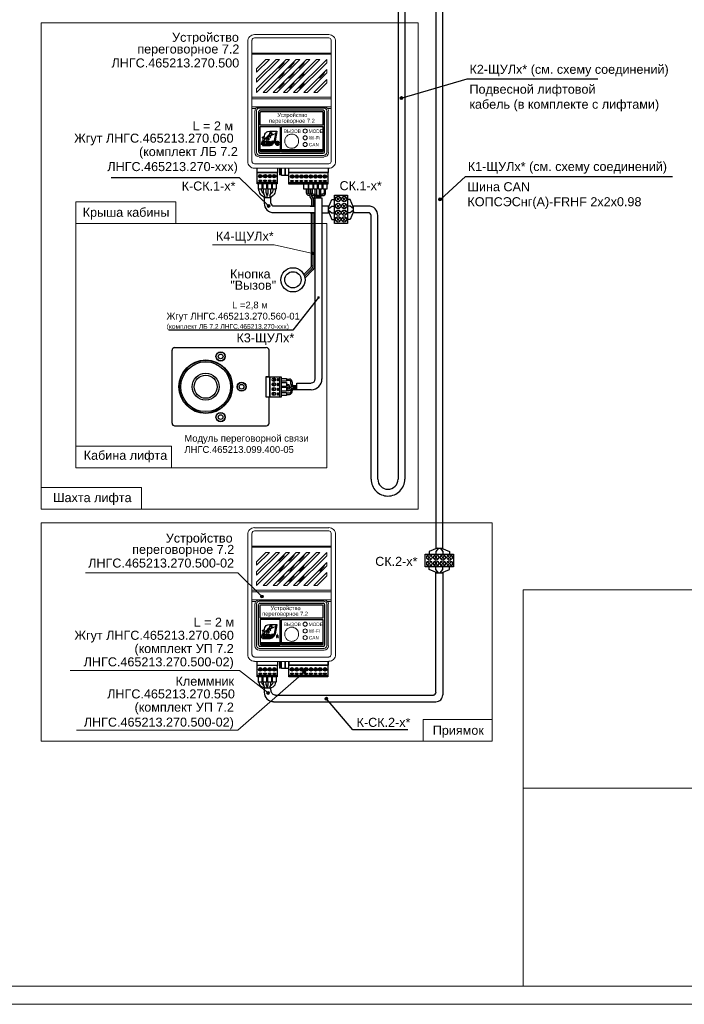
# Model space of a CAD drawing. Header units: millimetres. Extents: x -157 to 722, y -676 to 466.
# Tile 13 of 14: x 264 to 449, y 0 to 273. Entities that reach past the tile are written whole.
import ezdxf

# ---------------------------------------------------------------- set-up
doc = ezdxf.new("R2010")
doc.units = ezdxf.units.MM
doc.layers.get('0').update_dxf_attribs({"lineweight": 15})
doc.layers.add('AE_Нумерация_листов', color=21, linetype='Continuous', lineweight=13, plot=False)
doc.layers.add('EI_HATCH_GALV', color=7, linetype='Continuous', lineweight=15)
doc.styles.add('CP.Text', font='arial.ttf')

msp = doc.modelspace()

# ---------------------------------------------------------------- hatches: boundary and pattern name
at = {"transparency": 33554559}
for points in [[(347.17, 196.14), (346.88, 196.35), (346.84, 196.14)], [(346.84, 196.14), (346.88, 195.97), (347.17, 196.14)], [(347.17, 196.14), (347, 196.48), (346.88, 196.35)], [(347.17, 196.14), (346.88, 195.97), (347, 195.85)], [(347.17, 196.52), (347, 196.48), (347.17, 196.14)], [(347.17, 196.14), (347, 195.85), (347.17, 195.76)], [(347.17, 196.14), (347.39, 196.48), (347.17, 196.52)], [(347.17, 196.14), (347.51, 196.35), (347.39, 196.48)], [(347.55, 196.14), (347.51, 196.35), (347.17, 196.14)], [(347.17, 196.14), (347.51, 195.97), (347.55, 196.14)], [(347.17, 196.14), (347.39, 195.85), (347.51, 195.97)], [(347.17, 195.76), (347.39, 195.85), (347.17, 196.14)]]:
    msp.add_hatch(color=256, dxfattribs=at).paths.add_polyline_path(points)
at = {"layer": 'EI_HATCH_GALV'}
h = msp.add_hatch(color=256, dxfattribs=at)
h.dxf.hatch_style = 1
h.paths.add_polyline_path([(369.79, 251.49, 1), (370.62, 251.49, 1)])
h = msp.add_hatch(color=256, dxfattribs=at)
h.dxf.hatch_style = 1
h.paths.add_polyline_path([(332.91, 221.59, 1), (333.74, 221.59, 1)])
h = msp.add_hatch(color=256, dxfattribs=at)
h.dxf.hatch_style = 1
h.paths.add_polyline_path([(380.49, 223.4, 1), (381.32, 223.4, 1)])
h = msp.add_hatch(color=256, dxfattribs=at)
h.dxf.hatch_style = 1
h.paths.add_polyline_path([(345.17, 208.38, 1), (346, 208.38, 1)])
h = msp.add_hatch(color=256, dxfattribs=at)
h.dxf.hatch_style = 1
h.paths.add_polyline_path([(331.06, 113.18, 1), (331.9, 113.18, 1)])
h = msp.add_hatch(color=256, dxfattribs=at)
h.dxf.hatch_style = 1
h.paths.add_polyline_path([(342.78, 92.19, 1), (343.61, 92.19, 1)])
h = msp.add_hatch(color=256, dxfattribs=at)
h.dxf.hatch_style = 1
h.paths.add_polyline_path([(332.77, 86.42, 1), (333.6, 86.42, 1)])
h = msp.add_hatch(color=256, dxfattribs=at)
h.dxf.hatch_style = 1
h.paths.add_polyline_path([(348.94, 84.79, 1), (349.78, 84.79, 1)])

# ---------------------------------------------------------------- linework, layer by layer
for p, q in [((334.85, 210.82), (317.77, 210.82)), ((345.59, 208.41), (334.85, 210.82)), ((282.48, 119.75), (324.77, 119.75)), ((324.77, 119.75), (331.48, 113.18)), ((278.23, 92.68), (325.27, 92.68)), ((324.76, 76.06), (343.19, 92.19)), ((325.27, 92.68), (333.18, 86.42)), ((280.06, 76.06), (324.76, 76.06))]:
    msp.add_line(p, q)
for points in [[(594, 420), (0, 420), (0, 0), (594, 0)], [(20, 415), (589, 415), (589, 5), (20, 5)], [(270.24, 272.4), (374.86, 272.4), (374.86, 137.38), (270.24, 137.38)], [(307.58, 216.7), (279.8, 216.7), (279.8, 222.71), (307.58, 222.71)], [(279.8, 148.9), (349.5, 148.9), (349.5, 216.7), (279.8, 216.7)], [(306.4, 148.9), (279.8, 148.9), (279.8, 154.91), (306.4, 154.91)], [(298.07, 137.38), (270.24, 137.38), (270.24, 143.39), (298.07, 143.39)], [(270.24, 133.58), (395.42, 133.58), (395.42, 73.02), (270.24, 73.02)], [(395.42, 73.02), (376.19, 73.02), (376.19, 79.04), (395.42, 79.04)], [(404, 60), (589, 60), (589, 5), (404, 5)]]:
    msp.add_lwpolyline(points, close=True)
at = {"color": 30, "lineweight": 25, "true_color": 0xf26722}
for points in [[(369.27, 279.95), (369.27, 145.73)], [(371.13, 279.95), (371.13, 145.73)], [(356.91, 221.16), (355.94, 223.4), (355.22, 223.4)], [(356.91, 220.78), (355.94, 221.54), (355.22, 221.54)], [(356.91, 219.68), (356.91, 221.54)], [(361.02, 221.54), (356.91, 221.54)], [(356.91, 220.44), (355.94, 219.68), (355.22, 219.68)], [(356.91, 220.06), (355.94, 217.81), (355.22, 217.81)], [(361.02, 219.68), (356.91, 219.68)], [(361.78, 145.73), (361.78, 218.92)], [(363.64, 145.73), (363.64, 218.92)]]:
    msp.add_lwpolyline(points, dxfattribs=at)
at = {"color": 4, "lineweight": 25}
for points in [[(379.77, 279.95), (379.77, 126.63), (381.67, 126.63), (381.67, 279.95)], [(330.62, 225.82), (330.62, 226.24)], [(332.32, 224.16), (332.32, 223.78), (331.3, 224.55)], [(331.34, 225.82), (331.34, 226.24)], [(331.98, 225.01), (331.68, 225.18)], [(331.94, 225.26), (331.94, 226.24)], [(332.23, 224.5), (332.02, 224.93)], [(332.65, 225.18), (332.65, 226.24)], [(332.95, 224.33), (332.95, 224.46)], [(332.95, 223.78), (332.95, 224.42)], [(332.99, 224.63), (333.21, 225.01)], [(333.25, 225.18), (333.25, 226.24)], [(333.63, 224.16), (333.63, 223.78), (334.64, 224.55)], [(333.67, 224.5), (333.92, 224.93)], [(333.92, 225.01), (334.22, 225.18)], [(333.97, 225.26), (333.97, 226.24)], [(334.56, 225.82), (334.56, 226.24)], [(335.28, 225.82), (335.28, 226.24)], [(333.92, 222.3), (333.92, 223.78), (332.06, 223.78), (332.06, 222.3)], [(344.89, 221.54), (346.24, 221.54), (346.16, 221.54), (334.69, 221.54)], [(348.15, 219.68), (349.97, 219.68), (349.97, 221.54), (348.15, 221.54)], [(349.97, 221.16), (350.9, 223.4), (351.66, 223.4)], [(349.97, 220.78), (350.9, 221.54), (351.66, 221.54)], [(344.89, 219.68), (346.24, 219.68), (346.16, 219.68), (334.69, 219.68)], [(349.97, 220.44), (350.9, 219.68), (351.66, 219.68)], [(349.97, 220.06), (350.9, 217.81), (351.66, 217.81)], [(380.15, 126.63), (377.91, 125.7), (377.91, 124.93)], [(380.53, 126.63), (379.77, 125.7), (379.77, 124.93)], [(380.91, 126.63), (381.67, 125.7), (381.67, 124.93)], [(381.29, 126.63), (383.54, 125.7), (383.54, 124.93)], [(380.15, 119.73), (377.91, 120.66), (377.91, 121.38)], [(380.53, 119.73), (379.77, 120.66), (379.77, 121.38)], [(380.91, 119.73), (381.67, 120.66), (381.67, 121.38)], [(381.29, 119.73), (383.54, 120.66), (383.54, 121.38)], [(379.77, 86.59), (379.77, 119.73), (381.67, 119.73), (381.67, 85.83)], [(332.32, 87.78), (331.43, 88.12)], [(331.94, 88.62), (331.68, 88.71)], [(331.94, 88.79), (331.94, 89.39)], [(332.23, 88.03), (332.02, 88.5)], [(333.92, 87.14), (333.92, 87.78), (332.06, 87.78), (332.06, 86.59)], [(332.65, 88.71), (332.65, 89.39)], [(332.99, 88.16), (333.21, 88.54)], [(333.25, 88.71), (333.25, 89.39)], [(333.63, 87.78), (334.56, 88.12)], [(333.67, 88.03), (333.92, 88.5)], [(333.97, 88.79), (333.97, 89.39)], [(333.97, 88.62), (334.22, 88.71)], [(335.24, 85.83), (347.98, 85.83)], [(347.98, 85.83), (379.05, 85.83)], [(334.69, 83.97), (348.23, 83.97)], [(348.23, 83.97), (379.77, 83.97)]]:
    msp.add_lwpolyline(points, dxfattribs=at)
at = {"lineweight": 18}
for points in [[(350.01, 269.12), (329.4, 269.12)], [(329.4, 268.23), (350.01, 268.23)], [(327.53, 267.21), (327.53, 263.7), (327.53, 251.76), (327.53, 249.56), (327.53, 248.63), (327.53, 233.9)], [(350.69, 267.55), (350.69, 264), (328.72, 264)], [(328.72, 263.7), (328.72, 267.55)], [(351.87, 233.9), (351.87, 248.63), (351.87, 249.56), (351.87, 251.76), (351.87, 263.7), (351.87, 267.21)], [(350.69, 248.63), (350.69, 251.26), (350.69, 251.76), (328.72, 251.76), (328.72, 263.7), (350.69, 263.7), (350.69, 251.76)], [(350.69, 264), (350.69, 263.7)], [(336.3, 259.89), (337.48, 261.12)], [(340.27, 261.12), (339.09, 259.89)], [(341.88, 259.89), (343.11, 261.12)], [(337.48, 258.28), (336.3, 257.1)], [(339.09, 257.1), (340.27, 258.28)], [(341.88, 257.1), (343.11, 258.28)], [(348.7, 258.28), (347.51, 257.1)], [(336.3, 254.3), (337.48, 255.49)], [(339.09, 254.3), (340.27, 255.49)], [(343.11, 255.49), (341.88, 254.3)], [(328.72, 251.76), (328.72, 251.26), (350.69, 251.26)], [(328.72, 249.1), (328.72, 251.26)], [(350.69, 249.1), (328.72, 249.1), (328.72, 248.63), (328.72, 233.9)], [(328.72, 248.63), (329.69, 248.63), (329.73, 248.67), (330.03, 248.84), (330.33, 248.97), (330.41, 248.97), (330.71, 249.01), (348.7, 249.01), (348.99, 248.97), (349.08, 248.97), (349.38, 248.84), (349.67, 248.67), (349.71, 248.63), (350.69, 248.63), (350.69, 233.9)], [(330.24, 248.5), (330.45, 248.67), (330.54, 248.67), (330.71, 248.67), (348.7, 248.67), (348.95, 248.67), (349.16, 248.5)], [(329.52, 247.95), (329.52, 236.36)], [(329.99, 236.36), (329.99, 247.95)], [(349.46, 247.95), (349.46, 236.36)], [(349.88, 236.36), (349.88, 247.95)], [(348.7, 235.59), (330.71, 235.59)], [(330.71, 235.13), (348.7, 235.13)], [(350.01, 233.22), (329.4, 233.22)], [(329.4, 232.04), (350.01, 232.04)], [(350.01, 132.27), (329.4, 132.27)], [(329.4, 131.38), (350.01, 131.38)], [(327.53, 130.4), (327.53, 126.85), (327.53, 114.91), (327.53, 112.75), (327.53, 111.78), (327.53, 97.05)], [(350.69, 130.7), (350.69, 127.19), (350.69, 126.85), (350.69, 114.91), (350.69, 114.45), (328.72, 114.45), (328.72, 114.91), (328.72, 126.85), (328.72, 130.7)], [(351.87, 97.05), (351.87, 111.78), (351.87, 112.75), (351.87, 114.91), (351.87, 126.85), (351.87, 130.4)], [(350.69, 127.19), (328.72, 127.19)], [(328.72, 126.85), (350.69, 126.85)], [(336.3, 123.08), (337.48, 124.27)], [(340.27, 124.27), (339.09, 123.08)], [(341.88, 123.08), (343.11, 124.27)], [(337.48, 121.43), (336.3, 120.24)], [(339.09, 120.24), (340.27, 121.43)], [(341.88, 120.24), (343.11, 121.43)], [(348.7, 121.43), (347.51, 120.24)], [(336.3, 117.45), (337.48, 118.64)], [(339.09, 117.45), (340.27, 118.64)], [(343.11, 118.64), (341.88, 117.45)], [(350.69, 114.91), (328.72, 114.91)], [(328.72, 97.05), (328.72, 111.78), (328.72, 112.24), (328.72, 114.45)], [(350.69, 112.24), (328.72, 112.24)], [(328.72, 111.78), (329.69, 111.78), (329.73, 111.82), (330.03, 111.99), (330.33, 112.12), (330.41, 112.12), (330.71, 112.16), (348.7, 112.16), (348.99, 112.12), (349.08, 112.12), (349.38, 111.99), (349.67, 111.82), (349.71, 111.78), (350.69, 111.78)], [(350.69, 114.45), (350.69, 111.78), (350.69, 97.05)], [(329.52, 111.1), (329.52, 99.5)], [(329.99, 99.5), (329.99, 111.1)], [(349.46, 111.1), (349.46, 99.5)], [(349.88, 99.5), (349.88, 111.1)], [(348.7, 98.74), (330.71, 98.74)], [(350.01, 96.37), (329.4, 96.37)], [(330.71, 98.27), (348.7, 98.27)], [(329.4, 95.18), (350.01, 95.18)]]:
    msp.add_lwpolyline(points, dxfattribs=at)
for points in [[(339.13, 262.26), (329.99, 253.08), (329.99, 254.05), (338.2, 262.26)], [(336.34, 262.26), (329.99, 255.91), (329.99, 256.84), (335.41, 262.26)], [(329.99, 258.71), (329.99, 259.64), (332.57, 262.26), (333.54, 262.26)], [(341.97, 262.26), (332.78, 253.08), (331.85, 253.08), (340.99, 262.26)], [(344.76, 262.26), (335.58, 253.08), (334.64, 253.08), (343.83, 262.26)], [(347.55, 262.26), (338.41, 253.08), (337.44, 253.08), (346.62, 262.26)], [(349.46, 261.33), (341.21, 253.08), (340.27, 253.08), (349.46, 262.26)], [(349.46, 258.54), (344, 253.08), (343.07, 253.08), (349.46, 259.47)], [(349.46, 255.7), (346.84, 253.08), (345.86, 253.08), (349.46, 256.63)], [(329.99, 119.06), (329.99, 119.99), (335.41, 125.41), (336.34, 125.41)], [(338.2, 125.41), (339.13, 125.41), (329.99, 116.27), (329.99, 117.2)], [(333.54, 125.41), (329.99, 121.85), (329.99, 122.78), (332.57, 125.41)], [(340.99, 125.41), (341.97, 125.41), (332.78, 116.27), (331.85, 116.27)], [(334.64, 116.27), (343.83, 125.41), (344.76, 125.41), (335.58, 116.27)], [(338.41, 116.27), (337.44, 116.27), (346.62, 125.41), (347.55, 125.41)], [(349.46, 125.41), (349.46, 124.48), (341.21, 116.27), (340.27, 116.27)], [(349.46, 122.61), (349.46, 121.68), (344, 116.27), (343.07, 116.27)], [(349.46, 119.82), (349.46, 118.89), (346.84, 116.27), (345.86, 116.27)]]:
    msp.add_lwpolyline(points, close=True, dxfattribs=at)
at = {"lineweight": 25}
for points in [[(370.09, 251.49), (388.4, 256.86), (424.75, 256.86)], [(330.54, 247.74), (330.54, 243.81), (330.54, 236.52)], [(348.49, 248.12), (330.92, 248.12)], [(348.4, 247.49), (348.4, 244.02), (331, 244.02), (331, 247.49)], [(348.23, 247.66), (331.17, 247.66)], [(348.87, 236.52), (348.87, 243.81), (348.87, 247.74)], [(331, 236.82), (331, 243.64), (336.51, 243.64), (336.51, 236.61), (331.17, 236.61)], [(348.23, 236.61), (336.89, 236.61), (336.89, 243.64), (348.4, 243.64), (348.4, 236.82)], [(333.46, 241.22), (333.29, 241.18), (333.21, 241.14), (333.04, 240.88), (333.04, 240.72), (332.95, 240.72), (332.74, 240.55), (332.32, 240.17), (332.19, 239.95), (332.06, 239.7), (332.02, 239.61), (331.89, 238.98), (331.72, 238.98), (331.85, 239.57), (331.85, 240.08), (331.81, 240.29), (331.68, 240.5), (331.68, 240.55), (331.72, 240.8), (331.89, 240.59), (331.98, 240.33), (331.98, 240.25), (332.15, 240.97), (332.32, 241.48), (332.44, 241.73), (332.65, 241.94), (332.87, 242.11), (333.12, 242.2), (333.67, 242.28), (335.66, 242.28), (335.62, 242.2), (335.11, 239.66), (334.86, 239.02), (334.77, 238.94), (334.81, 239.02), (334.73, 239.19), (334.81, 239.36), (334.94, 239.66), (334.94, 239.7), (335.41, 241.94), (335.28, 241.73), (335.11, 241.6), (334.69, 241.39), (333.88, 241.05)], [(333.8, 241.44), (333.71, 241.52), (333.76, 241.65), (333.84, 241.77), (333.97, 241.77), (334.09, 241.73), (334.14, 241.65), (334.18, 241.52), (334.09, 241.39), (334.22, 241.27), (334.26, 241.31), (334.35, 241.52), (334.31, 241.73), (334.14, 241.9), (333.92, 241.99), (333.71, 241.9), (333.59, 241.73), (333.54, 241.48), (333.67, 241.27), (333.8, 241.39)], [(334.77, 239.49), (334.48, 239.53), (334.18, 239.45), (334.09, 239.32), (334.05, 239.19), (334.14, 239.06), (334.26, 238.98), (334.35, 238.98), (334.43, 238.94), (334.39, 238.9), (334.26, 238.85), (334.01, 238.94), (333.97, 238.73), (334.18, 238.68), (334.43, 238.68), (334.64, 238.77), (334.73, 238.98), (334.73, 239.11), (334.64, 239.15), (334.39, 239.23), (334.39, 239.28), (334.43, 239.32), (334.52, 239.32), (334.77, 239.28), (334.81, 239.49)], [(348.49, 236.14), (330.92, 236.14)], [(336.51, 237.16), (331, 237.16)], [(336.51, 236.91), (331, 236.91)], [(348.4, 237.16), (336.89, 237.16)], [(348.4, 236.91), (336.89, 236.91)], [(335.83, 232.04), (335.83, 230.89), (330.12, 230.89), (330.12, 232.04)], [(331.43, 229.88), (330.54, 229.88)], [(331.43, 229.71), (330.54, 229.71)], [(332.74, 229.88), (331.85, 229.88)], [(332.74, 229.71), (331.85, 229.71)], [(334.05, 229.88), (333.16, 229.88)], [(334.05, 229.71), (333.16, 229.71)], [(335.36, 229.88), (334.48, 229.88)], [(335.36, 229.71), (334.48, 229.71)], [(336.38, 232.04), (336.38, 230.26), (336.46, 230.18), (336.55, 230.26), (336.55, 232.04)], [(336.38, 230.26), (336.55, 230.26)], [(338.84, 232.04), (338.84, 230.05), (337.9, 230.05), (337.9, 232.04), (337.9, 230.05), (336.93, 230.05), (336.93, 232.04)], [(349.84, 231.95), (349.84, 230.81), (338.92, 230.81), (338.92, 231.95)], [(340.27, 229.79), (339.34, 229.79)], [(340.27, 229.58), (339.34, 229.58)], [(341.59, 229.79), (340.66, 229.79)], [(341.59, 229.58), (340.66, 229.58)], [(342.86, 229.79), (341.97, 229.79)], [(342.86, 229.58), (341.97, 229.58)], [(344.17, 229.79), (343.28, 229.79)], [(344.17, 229.58), (343.28, 229.58)], [(345.48, 229.79), (344.59, 229.79)], [(345.48, 229.58), (344.59, 229.58)], [(346.79, 229.79), (345.9, 229.79)], [(346.79, 229.58), (345.9, 229.58)], [(348.11, 229.79), (347.22, 229.79)], [(348.11, 229.58), (347.22, 229.58)], [(349.42, 229.79), (348.53, 229.79)], [(349.42, 229.58), (348.53, 229.58)], [(380.94, 223.29), (387.94, 229.75), (445.41, 229.75)], [(289.65, 229.5), (325.2, 229.5), (333.32, 221.59)], [(335.74, 228.1), (330.16, 228.1)], [(331.47, 227.72), (331.47, 226.24), (330.54, 226.24), (330.54, 227.72)], [(332.78, 227.72), (332.78, 226.24), (331.85, 226.24), (331.85, 227.72)], [(334.09, 227.72), (334.09, 226.24), (333.12, 226.24), (333.12, 227.72)], [(335.41, 227.72), (335.41, 226.24), (334.43, 226.24), (334.43, 227.72)], [(349.8, 228.02), (338.96, 228.02)], [(344.3, 227.64), (344.3, 226.24), (343.15, 226.24), (343.15, 227.64)], [(345.61, 227.64), (345.61, 226.24), (344.46, 226.24), (344.46, 227.64)], [(346.84, 227.64), (346.84, 226.24), (345.86, 226.24), (345.86, 227.64)], [(348.15, 227.64), (348.15, 226.24), (347.17, 226.24), (347.17, 227.64)], [(349.46, 227.64), (349.46, 226.24), (348.49, 226.24), (348.49, 227.64)], [(343.83, 225.1), (343.83, 226.24)], [(344.21, 226.24), (344.21, 225.1)], [(344.59, 225.1), (344.59, 226.24)], [(344.8, 224.71), (344.8, 224.08), (345.23, 223.32), (345.23, 221.54)], [(344.93, 226.24), (344.93, 225.1)], [(345.06, 225.18), (345.06, 226.24)], [(345.27, 224.67), (345.27, 224.25), (345.69, 223.53), (345.69, 221.54)], [(345.4, 226.24), (345.4, 225.18)], [(346.12, 224.46), (346.12, 224.25), (345.69, 223.53)], [(345.78, 224.84), (346.24, 224.84)], [(346.24, 224.46), (345.78, 224.46)], [(346.12, 226.24), (346.12, 224.84)], [(346.58, 224.25), (346.58, 224.08), (346.41, 223.78)], [(346.58, 226.24), (346.58, 224.76)], [(346.62, 223.78), (346.62, 224.08)], [(347, 224.08), (347, 223.78), (347, 223.91)], [(347.26, 224.55), (347.39, 224.67)], [(347.39, 224.08), (347.39, 223.78)], [(347.47, 224.93), (347.47, 226.24)], [(347.77, 223.78), (347.77, 224.08)], [(347.85, 224.76), (347.85, 226.24)], [(348.4, 224.84), (348.15, 224.84)], [(348.15, 224.46), (348.4, 224.46)], [(348.78, 226.24), (348.78, 225.18)], [(349.16, 225.18), (349.16, 226.24)], [(346.16, 221.54), (346.16, 223.32), (346.24, 223.49)], [(346.24, 173.54), (346.24, 223.78), (348.15, 223.78), (348.15, 173.54)], [(352.21, 223.06), (352.97, 223.78)], [(352.21, 221.16), (352.97, 221.92)], [(352.97, 223.06), (352.25, 223.78)], [(352.97, 221.16), (352.25, 221.92)], [(353.9, 223.06), (354.67, 223.78)], [(353.9, 221.16), (354.67, 221.92)], [(354.67, 223.06), (353.95, 223.78)], [(354.67, 221.16), (353.95, 221.92)], [(345.23, 204.99), (345.23, 219.68)], [(345.69, 205.03), (345.69, 219.68)], [(346.16, 205.03), (346.16, 219.68)], [(352.21, 219.3), (352.97, 220.06)], [(352.97, 219.3), (352.25, 220.06)], [(353.9, 219.3), (354.67, 220.06)], [(354.67, 219.3), (353.95, 220.06)], [(352.21, 217.43), (352.97, 218.2)], [(352.97, 217.43), (352.25, 218.2)], [(353.9, 217.43), (354.67, 218.2)], [(354.67, 217.43), (353.95, 218.2)], [(345.35, 204.14), (343.28, 202.11)], [(345.65, 203.85), (343.41, 201.56)], [(347.17, 196.14), (340.06, 187.08), (305.61, 187.08)], [(306.49, 181.5), (306.49, 161.26)], [(332.7, 182.22), (307.26, 182.22)], [(333.46, 168.5), (332.65, 168.5), (332.65, 174.26), (333.46, 174.26), (333.46, 181.5)], [(333.46, 174.26), (333.46, 174.17), (333.67, 174.17), (333.67, 168.54), (332.65, 168.54)], [(332.65, 174.17), (333.46, 174.17)], [(334.69, 173.79), (334.69, 172.86)], [(334.69, 171.55), (334.69, 172.48)], [(334.86, 173.79), (334.86, 172.86)], [(334.86, 171.55), (334.86, 172.48)], [(336.46, 168.54), (336.46, 174.17)], [(336.85, 173.71), (338.33, 173.71), (338.33, 172.95), (336.85, 172.95)], [(336.85, 172.56), (338.33, 172.56), (338.33, 171.46), (336.85, 171.46)], [(338.33, 173.54), (339.09, 173.54)], [(339.09, 173.16), (338.33, 173.16)], [(339.47, 172.1), (339.47, 172.78)], [(339.85, 172.78), (339.85, 172.1)], [(345.14, 170.53), (341.12, 170.53), (341.12, 172.39), (345.14, 172.39)], [(334.69, 170.24), (334.69, 171.17)], [(334.69, 168.92), (334.69, 169.86)], [(334.86, 170.24), (334.86, 171.17)], [(334.86, 168.92), (334.86, 169.86)], [(336.85, 171.29), (338.33, 171.29), (338.33, 170.15), (336.85, 170.15)], [(336.85, 169.77), (338.33, 169.77), (338.33, 169.01), (336.85, 169.01)], [(338.54, 172.01), (338.33, 172.01)], [(338.54, 171.63), (338.33, 171.63)], [(338.54, 171.08), (338.33, 171.08)], [(338.33, 170.32), (339.05, 170.32)], [(339.09, 169.6), (338.33, 169.6)], [(339.3, 171.08), (339.13, 170.87)], [(339.47, 170.62), (339.51, 170.66)], [(339.47, 170.24), (339.47, 169.98)], [(339.85, 169.98), (339.85, 170.24)], [(340.19, 171.38), (341.12, 171.38), (339.98, 171.38)], [(340.02, 171), (341.12, 171), (340.19, 171)], [(340.19, 171.76), (341.12, 171.76)], [(340.19, 170.62), (341.12, 170.62)], [(333.46, 161.26), (333.46, 168.5), (333.46, 168.54)], [(338.33, 169.22), (339.09, 169.22)], [(307.26, 160.5), (332.7, 160.5)], [(377.52, 124.38), (378.29, 123.62)], [(377.52, 123.62), (378.29, 124.34)], [(379.43, 124.38), (380.15, 123.62)], [(379.43, 123.62), (380.15, 124.34)], [(381.29, 124.38), (382.05, 123.62)], [(381.29, 123.62), (382.05, 124.34)], [(383.15, 124.38), (383.92, 123.62)], [(383.15, 123.62), (383.92, 124.34)], [(377.52, 122.69), (378.29, 121.97)], [(377.52, 121.93), (378.29, 122.69)], [(379.43, 121.93), (380.15, 122.69)], [(379.43, 122.69), (380.15, 121.97)], [(381.29, 121.93), (382.05, 122.69)], [(381.29, 122.69), (382.05, 121.97)], [(383.15, 122.69), (383.92, 121.97)], [(383.15, 121.93), (383.92, 122.69)], [(330.54, 99.67), (330.54, 106.99), (330.54, 110.93)], [(348.49, 111.27), (330.92, 111.27)], [(348.4, 110.64), (348.4, 107.16), (331, 107.16), (331, 110.64)], [(348.23, 110.8), (331.17, 110.8)], [(348.87, 110.93), (348.87, 106.99), (348.87, 99.67)], [(331.17, 99.76), (336.51, 99.76), (336.51, 106.78), (331, 106.78), (331, 99.97)], [(348.23, 99.76), (336.89, 99.76), (336.89, 106.78), (348.4, 106.78), (348.4, 99.97)], [(333.46, 104.37), (333.29, 104.37), (333.12, 104.2), (333.04, 104.07), (333.04, 103.86), (332.95, 103.86), (332.32, 103.35), (332.19, 103.1), (332.06, 102.89), (332.02, 102.76), (331.89, 102.13), (331.72, 102.13), (331.85, 102.76), (331.85, 103.23), (331.81, 103.44), (331.68, 103.65), (331.68, 103.69), (331.72, 103.95), (331.89, 103.74), (331.98, 103.48), (331.98, 103.44), (332.15, 104.12), (332.32, 104.62), (332.44, 104.88), (332.65, 105.09), (332.87, 105.26), (333.12, 105.34), (333.67, 105.43), (335.66, 105.43), (335.62, 105.34), (335.11, 102.8), (334.86, 102.17), (334.77, 102.08), (334.81, 102.21), (334.73, 102.34), (334.81, 102.51), (334.94, 102.85), (335.41, 105.09), (335.28, 104.92), (335.11, 104.75), (334.69, 104.54), (333.88, 104.2)], [(334.77, 102.63), (334.48, 102.68), (334.18, 102.59), (334.09, 102.47), (334.05, 102.34), (334.14, 102.21), (334.26, 102.17), (334.35, 102.13), (334.43, 102.08), (334.39, 102.04), (334.26, 102.04), (334.01, 102.08), (333.97, 101.87), (334.18, 101.83), (334.43, 101.83), (334.64, 101.92), (334.73, 102.13), (334.73, 102.25), (334.64, 102.3), (334.39, 102.38), (334.39, 102.42), (334.43, 102.47), (334.52, 102.47), (334.77, 102.42), (334.81, 102.63)], [(348.49, 99.29), (330.92, 99.29)], [(336.51, 100.35), (331, 100.35)], [(336.51, 100.05), (331, 100.05)], [(348.4, 100.35), (336.89, 100.35)], [(348.4, 100.05), (336.89, 100.05)], [(335.83, 95.18), (335.83, 94.04), (330.12, 94.04), (330.12, 95.18)], [(331.43, 93.03), (330.54, 93.03)], [(332.74, 93.03), (331.85, 93.03)], [(334.05, 93.03), (333.16, 93.03)], [(335.36, 93.03), (334.48, 93.03)], [(336.55, 93.41), (336.46, 93.32), (336.38, 93.41), (336.55, 93.41), (336.55, 95.18)], [(336.38, 95.18), (336.38, 93.41)], [(338.84, 95.18), (338.84, 93.2), (337.9, 93.2), (337.9, 95.18), (337.9, 93.2), (336.93, 93.2), (336.93, 95.18)], [(349.84, 95.18), (349.84, 94.08), (338.92, 94.08), (338.92, 95.18)], [(340.27, 93.03), (339.34, 93.03)], [(341.59, 93.03), (340.66, 93.03)], [(342.86, 93.03), (341.97, 93.03)], [(344.17, 93.03), (343.28, 93.03)], [(345.48, 93.03), (344.59, 93.03)], [(346.79, 93.03), (345.9, 93.03)], [(348.11, 93.03), (347.22, 93.03)], [(349.42, 93.03), (348.53, 93.03)], [(335.74, 91.25), (330.16, 91.25)], [(331.43, 92.86), (330.54, 92.86)], [(331.47, 90.87), (331.47, 89.39), (330.54, 89.39), (330.54, 90.87)], [(332.74, 92.86), (331.85, 92.86)], [(332.78, 90.87), (332.78, 89.39), (331.85, 89.39), (331.85, 90.87)], [(334.09, 90.87), (334.09, 89.39), (333.12, 89.39), (333.12, 90.87)], [(334.05, 92.86), (333.16, 92.86)], [(335.41, 90.87), (335.41, 89.39), (334.43, 89.39), (334.43, 90.87)], [(335.36, 92.86), (334.48, 92.86)], [(349.8, 91.25), (338.96, 91.25)], [(340.27, 92.86), (339.34, 92.86)], [(341.59, 92.86), (340.66, 92.86)], [(342.86, 92.86), (341.97, 92.86)], [(344.17, 92.86), (343.28, 92.86)], [(345.48, 92.86), (344.59, 92.86)], [(346.79, 92.86), (345.9, 92.86)], [(348.11, 92.86), (347.22, 92.86)], [(349.42, 92.86), (348.53, 92.86)], [(331.34, 89.34), (331.34, 89.39)], [(332.95, 87.78), (332.95, 87.99)], [(334.56, 89.34), (334.56, 89.39)], [(335.28, 89.34), (335.28, 89.39)], [(372.01, 76.22), (356.69, 76.22), (349.38, 84.75)]]:
    msp.add_lwpolyline(points, dxfattribs=at)
for points in [[(333.25, 239.95), (333.42, 239.78), (333.42, 239.83), (333.5, 240.04), (333.46, 240.29), (333.33, 240.46), (333.08, 240.5), (332.87, 240.42), (332.74, 240.25), (332.7, 240), (332.82, 239.78), (332.95, 239.95), (332.91, 240.04), (332.91, 240.17), (332.99, 240.29), (333.12, 240.33), (333.25, 240.29), (333.33, 240.17), (333.33, 240.04)], [(333.12, 240.76), (333.25, 240.55), (333.37, 240.67), (333.29, 240.8), (333.33, 240.93), (333.42, 241.01), (333.54, 241.05), (333.67, 241.01), (333.76, 240.93), (333.76, 240.8), (333.67, 240.67), (333.8, 240.55), (333.84, 240.59), (333.92, 240.8), (333.88, 241.01), (333.71, 241.18), (333.5, 241.22), (333.29, 241.14), (333.16, 240.97)], [(331.77, 239.49), (331.47, 239.49), (331.3, 238.68), (331.68, 238.68), (331.64, 238.51), (331.6, 238.39), (331.72, 238.39), (333.76, 238.39), (333.8, 238.39), (334.09, 238.43), (334.39, 238.56), (333.8, 238.56), (333.76, 238.56), (331.81, 238.56), (331.85, 238.68), (331.98, 238.68), (332.02, 238.94), (331.64, 238.94)], [(333.12, 239.49), (332.74, 239.49), (332.49, 239.19), (332.53, 239.49), (332.23, 239.49), (332.06, 238.68), (332.4, 238.68), (332.44, 239.02), (332.61, 238.68), (332.95, 238.68), (332.74, 239.11)], [(333.04, 238.68), (333.21, 239.49), (333.63, 239.49), (333.76, 239.49), (333.88, 239.4), (333.97, 239.32), (333.97, 239.19), (333.92, 238.98), (333.84, 238.81), (333.67, 238.73), (333.5, 238.68)], [(333.46, 239.32), (333.54, 239.32), (333.63, 239.28), (333.63, 239.19), (333.59, 238.98), (333.54, 238.9), (333.46, 238.9), (333.37, 238.9)], [(335.87, 238.73), (335.91, 238.64), (336.04, 238.64), (335.96, 238.77), (335.83, 238.9), (335.91, 238.94), (336, 239.02), (336, 239.11), (335.91, 239.19), (335.74, 239.23), (335.53, 239.23), (335.53, 238.64), (335.62, 238.64), (335.62, 238.9), (335.7, 238.9), (335.79, 238.85)], [(335.74, 238.98), (335.62, 238.98), (335.62, 239.15), (335.74, 239.15), (335.83, 239.15), (335.87, 239.06), (335.83, 238.98)], [(335.74, 230.89), (335.74, 227.72), (330.16, 227.72), (330.16, 230.89)], [(349.8, 230.81), (349.8, 227.64), (338.96, 227.64), (338.96, 230.81)], [(330.67, 228.74), (331.34, 228.74), (331.34, 228.48), (330.67, 228.48)], [(331.98, 228.74), (332.65, 228.74), (332.65, 228.48), (331.98, 228.48)], [(333.29, 228.74), (333.92, 228.74), (333.92, 228.48), (333.29, 228.48)], [(334.6, 228.74), (335.24, 228.74), (335.24, 228.48), (334.6, 228.48)], [(339.47, 228.65), (340.15, 228.65), (340.15, 228.4), (339.47, 228.4)], [(340.78, 228.65), (341.46, 228.65), (341.46, 228.4), (340.78, 228.4)], [(342.09, 228.65), (342.77, 228.65), (342.77, 228.4), (342.09, 228.4)], [(343.41, 228.65), (344.08, 228.65), (344.08, 228.4), (343.41, 228.4)], [(344.72, 228.65), (345.4, 228.65), (345.4, 228.4), (344.72, 228.4)], [(346.03, 228.65), (346.67, 228.65), (346.67, 228.4), (346.03, 228.4)], [(347.34, 228.65), (347.98, 228.65), (347.98, 228.4), (347.34, 228.4)], [(348.61, 228.65), (349.29, 228.65), (349.29, 228.4), (348.61, 228.4)], [(355.22, 224.55), (355.22, 216.67), (351.66, 216.67), (351.66, 224.55)], [(333.67, 174.17), (336.85, 174.17), (336.85, 168.54), (333.67, 168.54)], [(335.83, 172.99), (335.83, 173.66), (336.08, 173.66), (336.08, 172.99)], [(336.08, 172.35), (336.08, 171.68), (335.83, 171.68), (335.83, 172.35)], [(336.08, 171.04), (336.08, 170.36), (335.83, 170.36), (335.83, 171.04)], [(336.08, 169.73), (336.08, 169.05), (335.83, 169.05), (335.83, 169.73)], [(384.64, 121.38), (376.81, 121.38), (376.81, 124.93), (384.64, 124.93)], [(333.12, 103.9), (333.25, 103.69), (333.37, 103.82), (333.29, 103.95), (333.33, 104.07), (333.42, 104.16), (333.54, 104.2), (333.67, 104.16), (333.76, 104.07), (333.76, 103.95), (333.67, 103.82), (333.8, 103.69), (333.84, 103.74), (333.92, 103.95), (333.88, 104.16), (333.71, 104.33), (333.5, 104.41), (333.29, 104.33), (333.16, 104.12)], [(334.22, 104.46), (334.26, 104.46), (334.35, 104.67), (334.31, 104.92), (334.14, 105.09), (333.92, 105.13), (333.71, 105.05), (333.59, 104.88), (333.54, 104.62), (333.67, 104.46), (333.8, 104.58), (333.71, 104.71), (333.76, 104.84), (333.84, 104.92), (333.97, 104.96), (334.09, 104.92), (334.18, 104.67), (334.09, 104.58)], [(331.77, 102.63), (331.47, 102.63), (331.3, 101.83), (331.68, 101.83), (331.64, 101.66), (331.6, 101.53), (331.72, 101.53), (333.76, 101.53), (333.8, 101.53), (334.39, 101.7), (333.8, 101.7), (333.76, 101.7), (331.81, 101.7), (331.85, 101.83), (331.98, 101.83), (332.02, 102.08), (331.64, 102.08)], [(333.12, 102.63), (332.74, 102.63), (332.49, 102.34), (332.53, 102.63), (332.23, 102.63), (332.06, 101.83), (332.4, 101.83), (332.44, 102.17), (332.61, 101.83), (332.95, 101.83), (332.74, 102.25)], [(333.25, 103.1), (333.42, 102.97), (333.5, 103.19), (333.46, 103.44), (333.33, 103.61), (333.08, 103.65), (332.87, 103.57), (332.74, 103.4), (332.7, 103.14), (332.82, 102.97), (332.95, 103.1), (332.91, 103.19), (332.91, 103.31), (332.99, 103.44), (333.12, 103.48), (333.25, 103.44), (333.33, 103.31), (333.33, 103.19)], [(333.04, 101.83), (333.21, 102.63), (333.63, 102.63), (333.76, 102.63), (333.88, 102.59), (333.97, 102.47), (333.97, 102.34), (333.92, 102.13), (333.84, 102), (333.67, 101.87), (333.5, 101.83)], [(333.46, 102.47), (333.54, 102.47), (333.63, 102.42), (333.63, 102.34), (333.59, 102.13), (333.54, 102.08), (333.46, 102.04), (333.37, 102.04)], [(335.87, 101.92), (335.91, 101.79), (336.04, 101.79), (335.96, 101.92), (335.83, 102.08), (335.91, 102.08), (336, 102.17), (336, 102.25), (335.91, 102.34), (335.74, 102.38), (335.53, 102.38), (335.53, 101.79), (335.62, 101.79), (335.62, 102.04), (335.7, 102.04), (335.79, 102)], [(335.74, 102.13), (335.62, 102.13), (335.62, 102.3), (335.74, 102.3), (335.83, 102.3), (335.87, 102.21), (335.83, 102.17)], [(335.74, 94.08), (335.74, 90.87), (330.16, 90.87), (330.16, 94.08)], [(338.92, 95.18), (338.92, 94.08), (349.84, 94.08), (349.84, 95.18), (349.84, 94.08), (338.92, 94.08)], [(349.8, 94.08), (349.8, 90.87), (338.96, 90.87), (338.96, 94.08)], [(330.67, 91.88), (331.34, 91.88), (331.34, 91.63), (330.67, 91.63)], [(331.98, 91.88), (332.65, 91.88), (332.65, 91.63), (331.98, 91.63)], [(333.29, 91.88), (333.92, 91.88), (333.92, 91.63), (333.29, 91.63)], [(334.6, 91.88), (335.24, 91.88), (335.24, 91.63), (334.6, 91.63)], [(339.47, 91.88), (340.15, 91.88), (340.15, 91.63), (339.47, 91.63)], [(340.78, 91.88), (341.46, 91.88), (341.46, 91.63), (340.78, 91.63)], [(342.09, 91.88), (342.77, 91.88), (342.77, 91.63), (342.09, 91.63)], [(343.41, 91.88), (344.08, 91.88), (344.08, 91.63), (343.41, 91.63)], [(344.72, 91.88), (345.4, 91.88), (345.4, 91.63), (344.72, 91.63)], [(346.03, 91.88), (346.67, 91.88), (346.67, 91.63), (346.03, 91.63)], [(347.34, 91.88), (347.98, 91.88), (347.98, 91.63), (347.34, 91.63)], [(348.61, 91.88), (349.29, 91.88), (349.29, 91.63), (348.61, 91.63)]]:
    msp.add_lwpolyline(points, close=True, dxfattribs=at)
at = {"color": 4, "lineweight": 25}
for points in [[(332.95, 224.48, 0.116406), (332.91, 224.63), (332.7, 225.01)], [(330.62, 89.34), (330.62, 89.39, 0.310189), (331.47, 88.12)], [(332.95, 88.01, 0.116451), (332.91, 88.16), (332.7, 88.54)]]:
    msp.add_lwpolyline(points, format="xyb", dxfattribs=at)
at = {"lineweight": 25}
for points in [[(343.83, 225.12, 0.414222), (344.4, 224.55, 0.414222), (344.97, 225.12)], [(344.21, 225.12, 0.414167), (344.4, 224.93, 0.414167), (344.59, 225.12)], [(345.23, 205.01, -0.19892), (345.02, 204.48), (343.11, 202.58)], [(339.17, 170.85, -0.215492), (338.88, 170.7), (338.33, 170.7), (338.54, 170.7)]]:
    msp.add_lwpolyline(points, format="xyb", dxfattribs=at)
at = {"color": 30, "lineweight": 25, "true_color": 0xf26722}
for points in [[(361.78, 145.75, 0.414214), (366.46, 141.07, 0.414214), (371.13, 145.75)], [(363.64, 145.75, 0.414214), (366.46, 142.93, 0.414214), (369.27, 145.75)]]:
    msp.add_lwpolyline(points, format="xyb", dxfattribs=at)
at = {"lineweight": 18}
msp.add_lwpolyline([(329.99, 111.12, -0.222477), (330.24, 111.69), (330.45, 111.82), (330.54, 111.82), (330.71, 111.86), (348.7, 111.86), (348.87, 111.82), (348.95, 111.82), (349.16, 111.69)], format="xyb", dxfattribs=at)
for centre in [(370.2, 251.49), (333.32, 221.59), (380.9, 223.4), (345.58, 208.38), (331.48, 113.18), (343.19, 92.19), (333.18, 86.42), (349.36, 84.79)]:
    msp.add_circle(centre, 0.415)
for centre in [(343.47, 242.35), (343.47, 240.48), (343.47, 238.62), (343.47, 105.49), (343.47, 103.63), (343.47, 101.77)]:
    msp.add_circle(centre, 0.571, dxfattribs=at)
at = {"lineweight": 25}
for centre, radius in [((331.03, 229.82), 0.487), ((332.34, 229.82), 0.487), ((333.65, 229.82), 0.487), ((334.92, 229.82), 0.487), ((339.83, 229.73), 0.487), ((341.14, 229.73), 0.487), ((342.45, 229.73), 0.487), ((343.77, 229.73), 0.487), ((345.08, 229.73), 0.487), ((346.39, 229.73), 0.487), ((347.66, 229.73), 0.487), ((348.97, 229.73), 0.487), ((352.61, 223.47), 0.741), ((354.31, 223.47), 0.741), ((352.61, 221.56), 0.741), ((354.31, 221.56), 0.741), ((352.61, 219.7), 0.741), ((354.31, 219.7), 0.741), ((352.61, 217.84), 0.741), ((354.31, 217.84), 0.741), ((340.08, 201.07), 3.37), ((340.08, 201.07), 2.26), ((320.02, 179.82), 1.29), ((320.02, 179.82), 1.21), ((320.02, 179.82), 0.656), ((315.87, 171.4), 7.43), ((315.87, 171.4), 7.3), ((315.87, 171.4), 6.92), ((315.87, 171.4), 3.75), ((315.87, 171.4), 3.2), ((325.82, 171.4), 1.25), ((325.82, 171.4), 1.16), ((334.79, 173.35), 0.487), ((334.79, 172.04), 0.487), ((325.82, 171.4), 0.656), ((334.79, 170.72), 0.487), ((334.79, 169.41), 0.487), ((320.02, 162.98), 1.29), ((320.02, 162.98), 1.21), ((320.02, 162.98), 0.656), ((377.97, 124.02), 0.741), ((377.97, 122.33), 0.741), ((379.83, 124.02), 0.741), ((379.83, 122.33), 0.741), ((381.69, 124.02), 0.741), ((381.69, 122.33), 0.741), ((383.56, 124.02), 0.741), ((383.56, 122.33), 0.741), ((331.03, 92.96), 0.487), ((332.34, 92.96), 0.487), ((333.65, 92.96), 0.487), ((334.92, 92.96), 0.487), ((339.83, 92.96), 0.487), ((341.14, 92.96), 0.487), ((342.45, 92.96), 0.487), ((343.77, 92.96), 0.487), ((345.08, 92.96), 0.487), ((346.39, 92.96), 0.487), ((347.66, 92.96), 0.487), ((348.97, 92.96), 0.487)]:
    msp.add_circle(centre, radius, dxfattribs=at)
at = {"lineweight": 18}
for centre, radius, start, end in [((329.42, 267.24), 1.88, 89.9995, 180.0005), ((329.42, 267.57), 0.656, 89.9996, 180.0004), ((350.03, 267.24), 1.88, 359.9995, 90.0005), ((350.03, 267.57), 0.656, 359.9996, 90.0004), ((336.02, 260.21), 0.36, 235.1914, 314.992), ((337.25, 261.39), 0.36, 315.0036, 34.8121), ((338.86, 260.21), 0.36, 235.1914, 314.992), ((340.04, 261.39), 0.36, 315.0036, 34.8121), ((341.65, 260.21), 0.36, 235.1914, 314.992), ((342.84, 261.39), 0.36, 315.0036, 34.8121), ((336.02, 257.37), 0.36, 235.1914, 314.992), ((337.25, 258.56), 0.36, 315.0036, 34.8121), ((338.86, 257.37), 0.36, 235.1914, 314.992), ((340.04, 258.56), 0.36, 315.0036, 34.8121), ((341.65, 257.37), 0.36, 235.1914, 314.992), ((342.84, 258.56), 0.36, 315.0036, 34.8121), ((347.28, 257.37), 0.36, 235.1914, 314.992), ((348.47, 258.56), 0.36, 315.0036, 34.8121), ((336.02, 254.58), 0.36, 235.1914, 314.992), ((337.25, 255.76), 0.36, 315.0036, 34.8121), ((338.86, 254.58), 0.36, 235.1914, 314.992), ((340.04, 255.76), 0.36, 315.0036, 34.8121), ((341.65, 254.58), 0.36, 235.1914, 314.992), ((342.84, 255.76), 0.36, 315.0036, 34.8121), ((330.94, 247.93), 1.38, 146.4949, 178.8178), ((348.55, 247.93), 1.38, 1.084, 32.7922), ((330.73, 247.98), 0.741, 129.8277, 179.9986), ((348.72, 247.98), 0.741, 0.0014, 50.1723), ((330.73, 236.38), 1.21, 180.0003, 269.9997), ((330.73, 236.38), 0.741, 179.9999, 270.0001), ((348.72, 236.38), 0.741, 269.9999, 0.0001), ((348.72, 236.38), 1.21, 270.0003, 359.9997), ((329.42, 233.92), 1.88, 179.9995, 270.0005), ((329.42, 233.92), 0.656, 179.9996, 270.0004), ((350.03, 233.92), 1.88, 269.9995, 0.0005), ((350.03, 233.92), 0.656, 269.9996, 0.0004), ((329.42, 130.42), 1.88, 89.9995, 180.0005), ((329.42, 130.72), 0.656, 90.002, 179.998), ((350.03, 130.42), 1.88, 359.9995, 90.0005), ((350.03, 130.72), 0.656, 0.002, 89.998), ((336.02, 123.36), 0.36, 235.1914, 314.992), ((337.25, 124.54), 0.36, 315.0074, 34.8092), ((338.86, 123.36), 0.36, 235.1914, 314.992), ((340.04, 124.54), 0.36, 315.0074, 34.8092), ((341.65, 123.36), 0.36, 235.1914, 314.992), ((342.84, 124.54), 0.36, 315.0074, 34.8092), ((336.02, 120.56), 0.36, 235.1914, 314.992), ((337.25, 121.75), 0.36, 315.0074, 34.8092), ((338.86, 120.56), 0.36, 235.1914, 314.992), ((340.04, 121.75), 0.36, 315.0074, 34.8092), ((341.65, 120.56), 0.36, 235.1914, 314.992), ((342.84, 121.75), 0.36, 315.0074, 34.8092), ((347.28, 120.56), 0.36, 235.1914, 314.992), ((348.47, 121.75), 0.36, 315.0074, 34.8092), ((337.25, 118.91), 0.36, 315.0074, 34.8092), ((340.04, 118.91), 0.36, 315.0074, 34.8092), ((342.84, 118.91), 0.36, 315.0074, 34.8092), ((336.02, 117.73), 0.36, 235.1914, 314.992), ((338.86, 117.73), 0.36, 235.1914, 314.992), ((341.65, 117.73), 0.36, 235.1914, 314.992), ((330.94, 111.08), 1.38, 146.4963, 178.8164), ((348.72, 111.12), 0.741, 0.0014, 50.1723), ((348.55, 111.08), 1.38, 1.0854, 32.7908), ((330.73, 99.52), 1.21, 180.0003, 269.9997), ((330.73, 99.52), 0.741, 179.9999, 270.0001), ((348.72, 99.52), 1.21, 270.0003, 359.9997), ((348.72, 99.52), 0.741, 269.9999, 0.0001), ((329.42, 97.07), 1.88, 179.9995, 270.0005), ((329.42, 97.07), 0.656, 180.002, 269.998), ((350.03, 97.07), 0.656, 270.002, 359.998), ((350.03, 97.07), 1.88, 269.9995, 0.0005)]:
    msp.add_arc(centre, radius, start, end, dxfattribs=at)
at = {"lineweight": 25}
for centre, radius, start, end in [((330.94, 247.76), 0.36, 90.0036, 179.9964), ((331.19, 247.51), 0.191, 90.0046, 179.9954), ((348.25, 247.51), 0.191, 0.0046, 89.9954), ((348.51, 247.76), 0.36, 0.0036, 89.9964), ((335.78, 238.94), 0.546, 93.9378, 89.498), ((330.94, 236.55), 0.36, 180.0036, 269.9964), ((331.19, 236.84), 0.191, 180.0046, 269.9954), ((348.25, 236.84), 0.191, 270.0046, 359.9954), ((348.51, 236.55), 0.36, 270.0036, 359.9964), ((345.8, 225.2), 0.741, 179.9999, 270.0001), ((345.8, 225.2), 0.36, 180.0036, 269.9964), ((346.26, 224.1), 0.741, 359.9999, 90.0001), ((346.26, 224.1), 0.36, 0.0036, 89.9964), ((347.96, 223.93), 0.953, 137.2922, 179.9971), ((347.11, 224.95), 0.36, 317.2923, 359.9987), ((348.17, 224.1), 0.741, 89.9999, 180.0001), ((348.17, 224.1), 0.36, 90.0036, 179.9964), ((348.42, 225.2), 0.741, 269.9999, 0.0001), ((348.42, 225.2), 0.36, 270.0036, 359.9964), ((344.49, 205.05), 1.21, 315.0004, 0.0007), ((344.49, 205.05), 1.67, 315.0004, 0.001), ((307.28, 181.52), 0.741, 89.9999, 180.0001), ((332.72, 181.52), 0.741, 359.9999, 90.0001), ((339.11, 172.8), 0.741, 359.9999, 90.0001), ((339.11, 172.8), 0.36, 0.0036, 89.9964), ((345.16, 173.56), 1.12, 270.0001, 359.9999), ((345.16, 173.56), 2.98, 270.0001, 359.9999), ((338.56, 171.4), 0.656, 269.9996, 90.0004), ((338.56, 171.4), 0.275, 269.9983, 90.0017), ((339.07, 170.81), 0.445, 268.7823, 336.54), ((339.11, 170), 0.741, 269.9999, 0.0001), ((339.11, 170), 0.36, 270.0036, 359.9964), ((340, 170.55), 0.868, 88.4546, 139.6483), ((340.21, 172.12), 0.741, 179.9999, 270.0001), ((340.21, 170.26), 0.741, 89.9999, 180.0001), ((340.04, 170.38), 0.614, 90.1727, 151.9107), ((340.21, 172.12), 0.36, 180.0036, 269.9964), ((340.21, 170.26), 0.36, 90.0036, 179.9964), ((307.28, 161.28), 0.741, 179.9999, 270.0001), ((332.72, 161.28), 0.741, 269.9999, 0.0001), ((330.94, 110.95), 0.36, 90.0036, 179.9964), ((331.19, 110.66), 0.191, 90.0046, 179.9954), ((348.25, 110.66), 0.191, 0.0046, 89.9954), ((348.51, 110.95), 0.36, 0.0036, 89.9964), ((335.79, 102.12), 0.559, 90.7407, 95.07), ((330.94, 99.69), 0.36, 180.0036, 269.9964), ((331.19, 99.99), 0.191, 180.0046, 269.9954), ((348.25, 99.99), 0.191, 270.0046, 359.9954), ((348.51, 99.69), 0.36, 270.0036, 359.9964)]:
    msp.add_arc(centre, radius, start, end, dxfattribs=at)
at = {"color": 4, "lineweight": 25}
for centre, radius, start, end in [((332.13, 225.84), 1.5, 179.9993, 236.3099), ((332.13, 225.84), 0.741, 179.9987, 235.8906), ((332.68, 225.29), 0.741, 180.0059, 206.5527), ((331.57, 224.19), 0.741, 0.0059, 26.5527), ((333.06, 225.2), 0.36, 179.9989, 206.5577), ((333.35, 224.48), 0.36, 153.4423, 180.0011), ((332.89, 225.2), 0.36, 333.4423, 0.0011), ((334.37, 224.19), 0.741, 153.437, 180.0044), ((333.27, 225.29), 0.741, 333.437, 0.0044), ((333.82, 225.84), 0.741, 304.1137, 359.9969), ((333.82, 225.84), 1.5, 303.6901, 0.0007), ((334.71, 222.32), 2.6, 180, 270), ((334.71, 222.32), 0.741, 179.9999, 270.0001), ((332.13, 89.36), 0.741, 180.001, 235.8883), ((332.68, 88.81), 0.741, 180.0059, 206.5527), ((331.24, 87.63), 1.12, 10.8231, 24.4321), ((333.06, 88.73), 0.36, 179.9939, 206.5627), ((333.35, 88.01), 0.36, 153.4423, 180.0011), ((332.89, 88.73), 0.36, 333.4423, 0.0011), ((334.71, 87.63), 1.12, 155.5767, 169.168), ((333.27, 88.81), 0.741, 333.437, 0.0044), ((333.82, 89.36), 0.741, 304.116, 359.9946), ((333.86, 89.41), 1.46, 300.2439, 358.4191), ((334.71, 86.61), 2.6, 179.9994, 270.0006), ((335.26, 87.16), 1.29, 179.9992, 270.0008), ((379.07, 86.61), 0.741, 269.9999, 0.0001), ((379.79, 85.85), 1.88, 269.9995, 0.0005)]:
    msp.add_arc(centre, radius, start, end, dxfattribs=at)
at = {"color": 30, "lineweight": 25, "true_color": 0xf26722}
for radius, start, end in [(2.6, 0, 90), (0.741, 359.9999, 90.0001)]:
    msp.add_arc((361.04, 218.94), radius, start, end, dxfattribs=at)
at = {"lineweight": 18}
for points, knots in [([(337.82, 239.55), (337.82, 239.81), (337.87, 240.07), (338.06, 240.54), (338.2, 240.76), (338.56, 241.12), (338.77, 241.27), (339.12, 241.42), (339.24, 241.46), (339.49, 241.51), (339.62, 241.52), (339.75, 241.52)], [0, 0, 0, 0, 0.776935, 0.776935, 1.541281, 1.541281, 2.309884, 2.309884, 2.687297, 2.687297, 3.075647, 3.075647, 3.075647, 3.075647]), ([(339.75, 241.52), (339.99, 241.52), (340.23, 241.47), (340.68, 241.29), (340.89, 241.16), (341.25, 240.81), (341.4, 240.6), (341.56, 240.24), (341.6, 240.11), (341.66, 239.83), (341.67, 239.69), (341.67, 239.55)], [0, 0, 0, 0, 0.730438, 0.730438, 1.463684, 1.463684, 2.234543, 2.234543, 2.64665, 2.64665, 3.07263, 3.07263, 3.07263, 3.07263]), ([(339.75, 237.58), (339.5, 237.58), (339.26, 237.63), (338.81, 237.81), (338.6, 237.95), (338.24, 238.29), (338.09, 238.5), (337.93, 238.86), (337.89, 239), (337.83, 239.27), (337.82, 239.41), (337.82, 239.55)], [0, 0, 0, 0, 0.730438, 0.730438, 1.463684, 1.463684, 2.234543, 2.234543, 2.64665, 2.64665, 3.07263, 3.07263, 3.07263, 3.07263]), ([(341.67, 239.55), (341.67, 239.29), (341.62, 239.04), (341.43, 238.56), (341.29, 238.35), (340.93, 237.98), (340.72, 237.83), (340.37, 237.69), (340.25, 237.65), (340, 237.6), (339.87, 237.58), (339.75, 237.58)], [0, 0, 0, 0, 0.776935, 0.776935, 1.541281, 1.541281, 2.309884, 2.309884, 2.687297, 2.687297, 3.075647, 3.075647, 3.075647, 3.075647]), ([(337.82, 102.7), (337.82, 102.96), (337.87, 103.21), (338.06, 103.69), (338.2, 103.9), (338.56, 104.27), (338.77, 104.41), (339.12, 104.56), (339.24, 104.6), (339.49, 104.65), (339.62, 104.67), (339.75, 104.67)], [0, 0, 0, 0, 0.776935, 0.776935, 1.541281, 1.541281, 2.309884, 2.309884, 2.687297, 2.687297, 3.075647, 3.075647, 3.075647, 3.075647]), ([(339.75, 104.67), (339.99, 104.67), (340.23, 104.62), (340.68, 104.44), (340.89, 104.3), (341.25, 103.96), (341.4, 103.75), (341.56, 103.39), (341.6, 103.25), (341.66, 102.98), (341.67, 102.84), (341.67, 102.7)], [0, 0, 0, 0, 0.730438, 0.730438, 1.463684, 1.463684, 2.234543, 2.234543, 2.64665, 2.64665, 3.07263, 3.07263, 3.07263, 3.07263]), ([(339.75, 100.73), (339.5, 100.73), (339.26, 100.78), (338.81, 100.96), (338.6, 101.09), (338.24, 101.44), (338.09, 101.65), (337.93, 102.01), (337.89, 102.14), (337.83, 102.42), (337.82, 102.56), (337.82, 102.7)], [0, 0, 0, 0, 0.730438, 0.730438, 1.463684, 1.463684, 2.234543, 2.234543, 2.64665, 2.64665, 3.07263, 3.07263, 3.07263, 3.07263]), ([(341.67, 102.7), (341.67, 102.44), (341.62, 102.18), (341.43, 101.71), (341.29, 101.49), (340.93, 101.13), (340.72, 100.98), (340.37, 100.83), (340.25, 100.79), (340, 100.74), (339.87, 100.73), (339.75, 100.73)], [0, 0, 0, 0, 0.776935, 0.776935, 1.541281, 1.541281, 2.309884, 2.309884, 2.687297, 2.687297, 3.075647, 3.075647, 3.075647, 3.075647])]:
    msp.add_open_spline(points, degree=3, knots=knots, dxfattribs=at)
at = {"layer": 'AE_Нумерация_листов'}
msp.add_lwpolyline([(404, 115), (589, 115), (589, 5), (404, 5)], close=True, dxfattribs=at)

# ---------------------------------------------------------------- texts
at = {"style": 'CP.Text'}
for s, insert, char_height, attachment_point in [('Устройство', (306.54, 266.38), 2.5, 7), ('переговорное 7.2', (296.9, 263.12), 2.5, 7), ('ЛНГС.465213.270.500', (289.73, 259.97), 2.5, 7), ('К2-ЩУЛх* (см. схему соединений)', (389.08, 257.49), 2.5, 7), ('Подвесной лифтовой\\Pкабель (в комплекте с лифтами)', (389.08, 247.8), 2.5, 7), ('Устройство', (335.76, 245.91), 1.123, 7), ('L = 2 м', (312.24, 242.53), 2.5, 7), ('переговорное 7.2', (333.43, 244.3), 1.1234, 7), ('Жгут ЛНГС.465213.270.060', (279.36, 238.38), 2.5, 7), ('ВЫЗОВ', (337.57, 241.84), 0.936, 7), ('Wi-Fi', (344.51, 240), 0.939, 7), ('MODE', (344.46, 241.84), 0.939, 7), ('(комплект ЛБ 7.2\\PЛНГС.465213.270-ххх)', (324.79, 234.2), 2.5, 6), ('CAN', (344.51, 238.12), 0.939, 7), ('К1-ЩУЛх* (см. схему соединений)', (388.62, 230.52), 2.5, 7), ('К-СК.1-х*', (309.2, 225.82), 2.5, 7), ('СК.1-х*', (353.02, 225.91), 2.5, 7), ('Шина CAN\\PКОПСЭСнг(А)-FRHF 2x2x0.98', (388.52, 220.74), 2.5, 7), ('Крыша кабины', (281.74, 217.81), 2.5, 7), ('К4-ЩУЛх*', (318.72, 211.23), 2.5, 7), ('Кнопка', (322.61, 201.42), 2.5, 7), ('"Вызов"', (322.7, 198.29), 2.5, 7), ('L =2,8 м', (323.2, 192.8), 1.875, 7), ('Жгут ЛНГС.465213.270.560-01', (305.01, 189.48), 1.8751, 7), ('(комплект ЛБ 7.2 ЛНГС.465213.270-ххх)', (305.06, 187.08), 1.3125, 7), ('К3-ЩУЛх*', (324.42, 182.99), 2.5, 7), ('Модуль переговорной связи', (309.96, 155.58), 1.8751, 7), ('Кабина лифта', (282.03, 150.37), 2.5, 7), ('ЛНГС.465213.099.400-05', (309.96, 153.01), 1.8751, 7), ('Шахта лифта', (273.5, 138.62), 2.5, 7), ('Устройство', (304.8, 127.39), 2.5, 7), ('переговорное 7.2', (295.48, 124.25), 2.5, 7), ('ЛНГС.465213.270.500-02', (283.26, 121.18), 2.5, 7), ('СК.2-х*', (362.92, 121.65), 2.5, 7), ('Устройство', (333.88, 109.05), 1.123, 7), ('L = 2 м', (312.52, 104.8), 2.5, 7), ('переговорное 7.2', (331.55, 107.49), 1.1234, 7), ('ВЫЗОВ', (337.57, 104.99), 0.936, 7), ('Wi-Fi', (344.51, 103.14), 0.939, 7), ('MODE', (344.46, 104.99), 0.939, 7), ('Жгут ЛНГС.465213.270.060', (279.43, 100.41), 2.5, 7), ('CAN', (344.51, 101.26), 0.939, 7), ('Клеммник', (307.51, 88.38), 2.5, 7), ('ЛНГС.465213.270.550', (288.53, 84.86), 2.5, 7), ('(комплект УП 7.2\\PЛНГС.465213.270.500-02)', (323.69, 80.02), 2.5, 6), ('К-СК.2-х*', (357.76, 76.97), 2.5, 7), ('Приямок', (378.9, 74.04), 2.5, 7)]:
    msp.add_mtext(s, dxfattribs=dict(at, insert=insert, char_height=char_height, attachment_point=attachment_point))
at = {"insert": (323.66, 96.51), "char_height": 2.5, "attachment_point": 6, "line_spacing_factor": 0.888, "style": 'CP.Text'}
msp.add_mtext('(комплект УП 7.2\\PЛНГС.465213.270.500-02)', dxfattribs=at)

doc.saveas('drawing.dxf')
